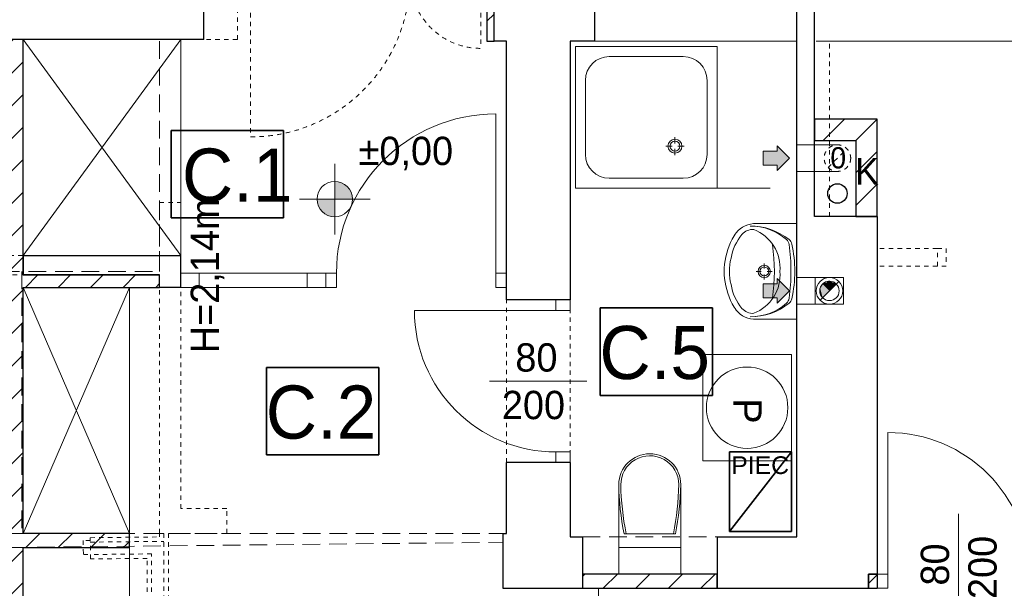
# Model space of a CAD drawing. Extents: x -220425 to -93252, y -20065 to 80294.
# Tile 99 of 103: x -108782 to -103219, y -875 to 2337. Entities that reach past the tile are written whole.
import ezdxf

# ---------------------------------------------------------------- set-up
doc = ezdxf.new("R2010")
doc.units = 0
doc.header["$MEASUREMENT"] = 0
doc.set_wipeout_variables(frame=1)
doc.linetypes.add('Hidden Line', pattern=[50, 25, -25])
doc.linetypes.add('Krawędzie ukryte', pattern=[150, 100, -50])
doc.layers.add('#kan_san-op', color=34, linetype='Continuous')
for name, color, linetype, lineweight, true_color in [('Arch drzwi_Nr_Pióra__4', 7, 'Continuous', 9, 0x029e21), ('Arch okna_Nr_Pióra__4', 7, 'Continuous', 9, 0x029e21), ('arch wypelnienia_Nr_Pióra__89', 7, 'Continuous', 20, 0x71cebe), ('Arch wyposarzenie_Nr_Pióra__9', 7, 'Continuous', 13, 0x3dad99), ('Arch wyposazenie_Nr_Pióra__9', 7, 'Continuous', 13, 0x3dad99)]:
    doc.layers.add(name, color=color, linetype=linetype, lineweight=lineweight, true_color=true_color)
for name, color, linetype, lineweight in [('Arch IS_Nr_Pióra__52', 34, 'Continuous', 25), ('Arch kominy_Nr_Pióra__1', 7, 'Continuous', 25), ('Arch kominy_Nr_Pióra__10', 134, 'Continuous', 18), ('Arch kominy_Nr_Pióra__21', 7, 'Continuous', 9), ('Arch opisy_Nr_Pióra__21', 7, 'Continuous', 9), ('arch wypelnienia_Nr_Pióra__21', 7, 'Continuous', 9), ('Arch wyposazenie_Nr_Pióra__26', 5, 'Continuous', 35), ('Arch ściany działowe_Nr_Pióra__41', 7, 'Continuous', 15), ('Arch ściany nośne_Nr_Pióra__21', 7, 'Continuous', 9), ('Arch ściany nośne_Nr_Pióra__27', 7, 'Continuous', 30), ('Drzwi ArchiCAD_Nr_Pióra__27', 7, 'Continuous', 30), ('Drzwi ArchiCAD_Nr_Pióra__41', 7, 'Continuous', 15), ('Drzwi ArchiCAD_Nr_Pióra__5', 7, 'Continuous', 13), ('INWENT OPISY_Nr_Pióra__52', 34, 'Continuous', 25), ('INWENT RZĘDNE_Nr_Pióra__21', 7, 'Continuous', 9), ('INWENT WYMIARY_Nr_Pióra__21', 7, 'Continuous', 9), ('INWENT. DRZWI_Nr_Pióra__101', 8, 'Continuous', 13), ('INWENT.ŚCIANY_Nr_Pióra__1', 7, 'Continuous', 25), ('INWENT.ŚCIANY_Nr_Pióra__101', 8, 'Continuous', 13), ('INWENT.ŚCIANY_Nr_Pióra__5', 7, 'Continuous', 13), ('Istniejące kominy_Nr_Pióra__5', 7, 'Continuous', 13), ('Istniejące schody_Nr_Pióra__5', 7, 'Continuous', 13), ('Istniejące stropy_Nr_Pióra__5', 7, 'Continuous', 13), ('Okna ArchiCADa_Nr_Pióra__7', 7, 'Continuous', 13), ('PODKŁAD', 252, 'Continuous', 35)]:
    doc.layers.add(name, color=color, linetype=linetype, lineweight=lineweight)
doc.styles.add('GENERATED_STYLE_2', font='txt')
doc.styles.add('GENERATED_STYLE_4', font='txt')
doc.styles.add('GENERATED_STYLE_6', font='txt')
doc.styles.add('GENERATED_STYLE_8', font='arial.ttf')
pattern_1 = [(45, (0, 0), (-91.92388, 91.92388), [])]

# ---------------------------------------------------------------- blocks, each defined once
blk = doc.blocks.new('parter')
at = {"layer": 'Arch ściany nośne_Nr_Pióra__21', "linetype": 'Continuous'}
h = blk.add_hatch(dxfattribs=at)
h.set_pattern_fill('Common_Brick', color=252, style=0, pattern_type=2)
h.set_pattern_definition(pattern_1)
h.paths.add_polyline_path([(-169962.4, 2214.9), (-169962.4, 2644.9), (-170002.4, 2644.9), (-170002.4, 2214.9)], flags=0)
h = blk.add_hatch(dxfattribs=at)
h.set_pattern_fill('Common_Brick', color=252, style=0, pattern_type=2)
h.set_pattern_definition(pattern_1)
h.paths.add_polyline_path([(-172802.4, 2224.9), (-172802.4, -3525.1), (-172622.4, -3525.1), (-172622.4, 2224.9)], flags=0)
h = blk.add_hatch(dxfattribs=at)
h.set_pattern_fill('Common_Brick', color=252, style=0, pattern_type=2)
h.set_pattern_definition(pattern_1)
h.paths.add_polyline_path([(-167797.4, 1774.9), (-168152.4, 1774.9), (-168152.4, 1654.9), (-167917.4, 1654.9)], flags=0)
h = blk.add_hatch(dxfattribs=at)
h.set_pattern_fill('Common_Brick', color=252, style=0, pattern_type=2)
h.set_pattern_definition(pattern_1)
h.paths.add_polyline_path([(-167797.4, 1224.9), (-167797.4, 1774.9), (-167917.4, 1654.9), (-167917.4, 1224.9)], flags=0)
h = blk.add_hatch(dxfattribs=at)
h.set_pattern_fill('Common_Brick', color=252, style=0, pattern_type=2)
h.set_pattern_definition(pattern_1)
h.paths.add_polyline_path([(-172622.4, 824.9), (-171852.4, 824.9), (-171852.4, 894.9), (-172622.4, 894.9)], flags=0)
h = blk.add_hatch(dxfattribs=at)
h.set_pattern_fill('Common_Brick', color=252, style=0, pattern_type=2)
h.set_pattern_definition(pattern_1)
h.paths.add_polyline_path([(-172622.4, -645.1), (-172022.4, -645.1), (-172022.4, -565.1), (-172622.4, -565.1)], flags=0)
h = blk.add_hatch(dxfattribs=at)
h.set_pattern_fill('Common_Brick', color=252, style=0, pattern_type=2)
h.set_pattern_definition(pattern_1)
h.paths.add_polyline_path([(-169462.4, -875.1), (-168702.4, -875.1), (-168702.4, -795.1), (-169462.4, -795.1)], flags=0)
h = blk.add_hatch(dxfattribs=at)
h.set_pattern_fill('Common_Brick', color=252, style=0, pattern_type=2)
h.set_pattern_definition(pattern_1)
h.paths.add_polyline_path([(-167847.4, -795.1), (-167847.4, -875.1), (-167797.4, -875.1), (-167797.4, -795.1)], flags=0)
at = {"layer": 'INWENT RZĘDNE_Nr_Pióra__21', "linetype": 'Continuous'}
for points in [[(-170862.2, 1323.3), (-170762.2, 1323.3), (-170769.8, 1361.6), (-170791.4, 1394), (-170823.9, 1415.7), (-170862.2, 1423.3)], [(-170862.2, 1323.3), (-170962.2, 1323.3), (-170954.5, 1285), (-170932.9, 1252.6), (-170900.4, 1230.9), (-170862.2, 1223.3)]]:
    blk.add_hatch(color=252, dxfattribs=at).paths.add_polyline_path(points, flags=0)
at = {"color": 252}
for p, q in [((-171786.3, 1216.9), (-171786.3, 1711)), ((-171786.3, 1711), (-171151, 1711)), ((-171151, 1711), (-171151, 1216.9)), ((-171151, 1216.9), (-171786.3, 1216.9)), ((-169363.1, 214.9), (-169363.1, 709)), ((-169363.1, 709), (-168727.8, 709)), ((-168727.8, 709), (-168727.8, 214.9)), ((-171248.2, -121.6), (-171248.2, 372.5)), ((-171248.2, 372.5), (-170612.9, 372.5)), ((-170612.9, 372.5), (-170612.9, -121.6)), ((-168727.8, 214.9), (-169363.1, 214.9)), ((-170612.9, -121.6), (-171248.2, -121.6))]:
    blk.add_line(p, q, dxfattribs=at)
at = {"layer": 'Arch IS_Nr_Pióra__52', "color": 252, "linetype": 'Continuous'}
blk.add_circle((-168022.4, 1354.9), 55, dxfattribs=at)
at = {"layer": 'Arch kominy_Nr_Pióra__1', "color": 252, "linetype": 'Continuous'}
for points in [[(-168362.4, 1484.9), (-168362.4, 1624.9), (-168292.4, 1554.9)], [(-168362.4, 1514.9), (-168442.4, 1594.9), (-168362.4, 1594.9)], [(-168442.4, 1514.9), (-168442.4, 1594.9), (-168362.4, 1514.9)], [(-168362.4, 764.9), (-168442.4, 844.9), (-168362.4, 844.9)], [(-168442.4, 764.9), (-168442.4, 844.9), (-168362.4, 764.9)], [(-168362.4, 734.9), (-168362.4, 874.9), (-168292.4, 804.9)]]:
    blk.add_solid(points, dxfattribs=at)
at = {"layer": 'Arch kominy_Nr_Pióra__21', "color": 252, "linetype": 'Continuous'}
for p, q in [((-168362.4, 1624.9), (-168292.4, 1554.9)), ((-168362.4, 1594.9), (-168362.4, 1624.9)), ((-168022.4, 1629.9), (-168252.4, 1629.9)), ((-168252.4, 1629.9), (-168252.4, 1479.9)), ((-168442.4, 1594.9), (-168362.4, 1594.9)), ((-168442.4, 1594.9), (-168442.4, 1514.9)), ((-168442.4, 1514.9), (-168362.4, 1514.9)), ((-168292.4, 1554.9), (-168362.4, 1484.9)), ((-168362.4, 1514.9), (-168362.4, 1484.9)), ((-168022.4, 1479.9), (-168252.4, 1479.9)), ((-168442.4, 844.9), (-168362.4, 844.9)), ((-168442.4, 844.9), (-168442.4, 764.9)), ((-168362.4, 874.9), (-168292.4, 804.9)), ((-168362.4, 844.9), (-168362.4, 874.9)), ((-168117.4, 879.9), (-168252.4, 879.9)), ((-168252.4, 879.9), (-168252.4, 729.9)), ((-168014.3, 857.9), (-168120.4, 751.8)), ((-168292.4, 804.9), (-168362.4, 734.9)), ((-168442.4, 764.9), (-168362.4, 764.9)), ((-168362.4, 764.9), (-168362.4, 734.9)), ((-168117.4, 729.9), (-168252.4, 729.9))]:
    blk.add_line(p, q, dxfattribs=at)
at = {"layer": 'Arch kominy_Nr_Pióra__21', "color": 252, "linetype": 'Hidden Line'}
blk.add_line((-168075.4, 1501.8), (-167969.3, 1607.9), dxfattribs=at)
blk.add_circle((-168022.4, 1554.9), 75, dxfattribs=at)
at = {"layer": 'Arch kominy_Nr_Pióra__21', "color": 252, "linetype": 'Continuous'}
for radius in [75, 55]:
    blk.add_circle((-168067.4, 804.9), radius, dxfattribs=at)
at = {"layer": 'Arch okna_Nr_Pióra__4', "color": 252, "linetype": 'Continuous'}
for p, q in [((-169392.4, 2214.9), (-168252.4, 2214.9)), ((-168122.4, 2214.9), (-166972.4, 2214.9)), ((-169437.4, 294.9), (-169987.4, 294.9)), ((-167337.4, -455.1), (-167337.4, -1005.1))]:
    blk.add_line(p, q, dxfattribs=at)
at = {"layer": 'Arch opisy_Nr_Pióra__21', "color": 252, "linetype": 'Continuous'}
for p, q in [((-171786.3, 1216.9), (-171786.3, 1711)), ((-171786.3, 1711), (-171151, 1711)), ((-171151, 1711), (-171151, 1216.9)), ((-171151, 1216.9), (-171786.3, 1216.9)), ((-169363.1, 214.9), (-169363.1, 709)), ((-169363.1, 709), (-168727.8, 709)), ((-168727.8, 709), (-168727.8, 214.9)), ((-171248.2, -121.6), (-171248.2, 372.5)), ((-171248.2, 372.5), (-170612.9, 372.5)), ((-170612.9, 372.5), (-170612.9, -121.6)), ((-168727.8, 214.9), (-169363.1, 214.9)), ((-170612.9, -121.6), (-171248.2, -121.6))]:
    blk.add_line(p, q, dxfattribs=at)
at = {"layer": 'arch wypelnienia_Nr_Pióra__21', "color": 252, "linetype": 'Continuous'}
blk.add_line((-168106.3, 766), (-168028.5, 843.7), dxfattribs=at)
for start, end in [(45, 180), (180, 225)]:
    blk.add_arc((-168067.4, 804.9), 55, start, end, dxfattribs=at)
at = {"layer": 'arch wypelnienia_Nr_Pióra__89', "color": 252, "linetype": 'Continuous'}
for points in [[(-168106.3, 766), (-168118.2, 815), (-168106.3, 843.7)], [(-168067.4, 804.9), (-168106.3, 843.7), (-168067.4, 859.9)], [(-168106.3, 766), (-168106.3, 843.7), (-168067.4, 804.9)], [(-168067.4, 804.9), (-168067.4, 859.9), (-168028.5, 843.7)], [(-168118.2, 783.8), (-168122.4, 804.9), (-168118.2, 815)], [(-168118.2, 783.8), (-168118.2, 815), (-168106.3, 766)]]:
    blk.add_solid(points, dxfattribs=at)
at = {"layer": 'Arch wyposarzenie_Nr_Pióra__9', "color": 252, "linetype": 'Continuous'}
for p, q in [((-169502.4, 2184.9), (-169502.4, 1384.9)), ((-169502.4, 2184.9), (-168702.4, 2184.9)), ((-168702.4, 2184.9), (-168702.4, 1384.9)), ((-169311.1, 2128.6), (-168893.6, 2128.6)), ((-169446.1, 1993.6), (-169446.1, 1576.1)), ((-168758.6, 1993.6), (-168758.6, 1576.1)), ((-168940.2, 1638.2), (-168940.2, 1673.8)), ((-168991.3, 1622.7), (-168955.7, 1622.7)), ((-168924.6, 1622.7), (-168889, 1622.7)), ((-168940.2, 1571.5), (-168940.2, 1607.1)), ((-169311.1, 1441.1), (-168893.6, 1441.1)), ((-169502.4, 1384.9), (-168402.4, 1384.9)), ((-169502.4, 1384.9), (-168702.4, 1384.9)), ((-168252.4, 1185), (-168480.9, 1185)), ((-168252.4, 645), (-168252.4, 1185)), ((-168435.7, 960.3), (-168435.7, 931.5)), ((-168252.4, 1000), (-168252.4, 829.9)), ((-168452.4, 914.9), (-168481.2, 914.9)), ((-168435.7, 898.2), (-168435.7, 869.4)), ((-168390.2, 914.9), (-168419, 914.9)), ((-168252.4, 645), (-168480.9, 645))]:
    blk.add_line(p, q, dxfattribs=at)
for centre, radius in [((-168940.2, 1622.7), 39.4), ((-168940.2, 1622.7), 28.1), ((-168435.7, 914.9), 35), ((-168435.7, 914.9), 25), ((-168532.4, 144.9), 230)]:
    blk.add_circle(centre, radius, dxfattribs=at)
for centre, radius, start, end in [((-169311.1, 1993.6), 135, 90, 180), ((-168893.6, 1993.6), 135, 0, 90), ((-169311.1, 1576.1), 135, 180, 270), ((-168893.6, 1576.1), 135, 270, 0), ((-168486.8, 1047.7), 137.4, 87.5448, 141.2546), ((-168510.4, 831.4), 339.6, 50.7422, 90.9847), ((-168512.2, 865.9), 305.1, 48.602, 90.7542), ((-168335, 938.4), 293, 140.7149, 170.0022), ((-168427.8, 1000.7), 212.8, 141.3152, 152.8429), ((-168500.5, 1071), 80.9, 86.0694, 139.1984), ((-168583.4, 927.9), 240.7, 32.8442, 68.4481), ((-168218.7, 901.3), 444.2, 153.7403, 175.7948), ((-169363.1, 914.9), 984.9, 351.1734, 8.8204), ((-168587.3, 934.3), 240.6, 355.394, 31.0561), ((-168340.2, 1061), 45, 7.9079, 48.602), ((-169438.5, 908.5), 1153.8, 0.3225, 7.9079), ((-168323.9, 1059.5), 45, 12.7715, 50.7422), ((-168939.3, 920.1), 675.9, 359.5672, 12.7715), ((-168315.7, 915), 316.7, 166.4334, 193.5666), ((-168392.4, 915), 270, 175.9876, 184.0124), ((-168218.7, 928.6), 444.2, 184.2052, 206.2597), ((-168587.3, 895.6), 240.6, 328.9439, 4.606), ((-169438.5, 920.1), 1153.8, 352.1696, 359.755), ((-168939.3, 909.2), 675.9, 347.306, 0.5103), ((-168335, 891.5), 293, 189.9978, 219.2851), ((-168427.8, 829.2), 212.8, 207.1571, 218.6848), ((-168510.5, 998.4), 339.6, 269.0928, 309.3352), ((-168512.3, 963.9), 305.1, 269.3233, 311.4755), ((-168583.4, 902.1), 240.7, 291.5519, 327.1558), ((-168340, 769.1), 45, 311.4755, 352.1696), ((-168323.7, 770.6), 45, 309.3352, 347.306), ((-168486.8, 782.2), 137.4, 218.7454, 272.4552), ((-168500.5, 758.9), 80.9, 220.8016, 273.9306)]:
    blk.add_arc(centre, radius, start, end, dxfattribs=at)
at = {"layer": 'Arch wyposazenie_Nr_Pióra__26', "color": 252, "linetype": 'Continuous'}
for p, q in [((-168282.4, -105.1), (-168632.4, -555.1)), ((-168632.4, -105.1), (-168282.4, -105.1)), ((-168632.4, -555.1), (-168632.4, -105.1)), ((-168282.4, -105.1), (-168282.4, -555.1)), ((-168282.4, -555.1), (-168632.4, -555.1))]:
    blk.add_line(p, q, dxfattribs=at)
at = {"layer": 'Arch wyposazenie_Nr_Pióra__9', "color": 252, "linetype": 'Continuous'}
for p, q in [((-171732.4, 2224.9), (-172622.4, 1004.9)), ((-171732.4, 1004.9), (-172622.4, 2224.9)), ((-171732.4, 1004.9), (-171732.4, 2224.9)), ((-172022.4, -565.1), (-172622.4, 824.9)), ((-172022.4, 824.9), (-172622.4, -565.1)), ((-172022.4, -565.1), (-172022.4, 824.9)), ((-168782.4, 444.9), (-168782.4, -155.1)), ((-168282.4, 444.9), (-168782.4, 444.9)), ((-168282.4, -155.1), (-168282.4, 444.9)), ((-168782.4, -155.1), (-168282.4, -155.1)), ((-169257.4, -289), (-169257.4, -645.1)), ((-168907.4, -289), (-168907.4, -645.1)), ((-168937.6, -567.4), (-169227.2, -567.4)), ((-172022.4, -645.1), (-172022.4, -2925.1)), ((-169257.4, -645.1), (-169257.4, -795.1)), ((-169257.4, -645.1), (-168907.4, -645.1)), ((-168907.4, -645.1), (-168907.4, -795.1))]:
    blk.add_line(p, q, dxfattribs=at)
for centre, major_axis, start_param, end_param in [((-169082.4, -289), (-175, 0), 3.141593, 6.283185), ((-169082.4, -289), (-163.6, 0), 3.141593, 6.298351), ((-167756.2, -269), (-1501.3, 0), 0.013398, 0.201367), ((-167756.2, -269), (-1489.9, 0), 0.013398, 0.202926), ((-170408.6, -269), (-1489.9, 0), 2.938667, 3.128195), ((-170408.6, -269), (-1501.3, 0), 2.940225, 3.128195)]:
    blk.add_ellipse(centre, major_axis=major_axis, ratio=0.99359, start_param=start_param, end_param=end_param, dxfattribs=at)
at = {"layer": 'Arch ściany działowe_Nr_Pióra__41', "color": 252, "linetype": 'Continuous'}
for p, q in [((-171732.4, 904.9), (-171732.4, 824.9)), ((-169892.4, 824.9), (-169892.4, 904.9)), ((-169532.4, 754.9), (-169612.4, 754.9)), ((-169532.4, -165.1), (-169612.4, -165.1))]:
    blk.add_line(p, q, dxfattribs=at)
at = {"layer": 'Arch ściany nośne_Nr_Pióra__27', "color": 252, "linetype": 'Continuous'}
for p, q in [((-170002.4, 2644.9), (-170002.4, 2214.9)), ((-169962.4, 2214.9), (-169962.4, 2644.9)), ((-172622.4, 2224.9), (-172802.4, 2224.9)), ((-172622.4, 894.9), (-172622.4, 2224.9)), ((-170002.4, 2214.9), (-169962.4, 2214.9)), ((-168152.4, 1774.9), (-168152.4, 1654.9)), ((-167797.4, 1774.9), (-168152.4, 1774.9)), ((-167797.4, 1224.9), (-167797.4, 1774.9)), ((-168152.4, 1654.9), (-167917.4, 1654.9)), ((-167917.4, 1654.9), (-167917.4, 1224.9)), ((-167917.4, 1224.9), (-167797.4, 1224.9)), ((-171852.4, 894.9), (-172622.4, 894.9)), ((-171852.4, 824.9), (-171852.4, 894.9)), ((-172622.4, 824.9), (-171852.4, 824.9)), ((-172622.4, -565.1), (-172622.4, 824.9)), ((-172022.4, -565.1), (-172622.4, -565.1)), ((-172022.4, -645.1), (-172022.4, -565.1)), ((-172622.4, -3525.1), (-172622.4, -645.1)), ((-172622.4, -645.1), (-172022.4, -645.1)), ((-169462.4, -795.1), (-169462.4, -875.1)), ((-168702.4, -795.1), (-169462.4, -795.1)), ((-168702.4, -875.1), (-168702.4, -795.1)), ((-167847.4, -795.1), (-167847.4, -875.1)), ((-167797.4, -795.1), (-167847.4, -795.1)), ((-167797.4, -795.1), (-167797.4, -875.1)), ((-169462.4, -875.1), (-168702.4, -875.1)), ((-167847.4, -875.1), (-167797.4, -875.1))]:
    blk.add_line(p, q, dxfattribs=at)
at = {"layer": 'Drzwi ArchiCAD_Nr_Pióra__27', "color": 252, "linetype": 'Continuous'}
blk.add_line((-167797.4, -795.1), (-167797.4, -875.1), dxfattribs=at)
at = {"layer": 'Drzwi ArchiCAD_Nr_Pióra__41', "color": 252, "linetype": 'Continuous'}
for p, q in [((-170912.4, 824.9), (-170912.4, 904.9)), ((-169892.4, 824.9), (-169892.4, 904.9)), ((-169532.4, 754.9), (-169612.4, 754.9)), ((-169532.4, -165.1), (-169612.4, -165.1))]:
    blk.add_line(p, q, dxfattribs=at)
at = {"layer": 'Drzwi ArchiCAD_Nr_Pióra__5', "color": 252, "linetype": 'Continuous'}
for p, q in [((-169952.4, 904.9), (-169952.4, 1804.9)), ((-170912.4, 904.9), (-170912.4, 824.9)), ((-170852.4, 904.9), (-170912.4, 904.9)), ((-170852.4, 824.9), (-170852.4, 904.9)), ((-169952.4, 904.9), (-169952.4, 824.9)), ((-169892.4, 904.9), (-169952.4, 904.9)), ((-169892.4, 824.9), (-169892.4, 904.9)), ((-170912.4, 824.9), (-170852.4, 824.9)), ((-169952.4, 824.9), (-169892.4, 824.9)), ((-169532.4, 754.9), (-169612.4, 754.9)), ((-169612.4, 754.9), (-169612.4, 694.9)), ((-169532.4, 694.9), (-169532.4, 754.9)), ((-169612.4, 694.9), (-170412.4, 694.9)), ((-169612.4, 694.9), (-169532.4, 694.9)), ((-167737.4, -795.1), (-167737.4, 4.9)), ((-169612.4, -105.1), (-169612.4, -165.1)), ((-169532.4, -105.1), (-169612.4, -105.1)), ((-169532.4, -165.1), (-169532.4, -105.1)), ((-169612.4, -165.1), (-169532.4, -165.1)), ((-167797.4, -875.1), (-167797.4, -795.1)), ((-167797.4, -795.1), (-167737.4, -795.1)), ((-167737.4, -795.1), (-167737.4, -875.1)), ((-167737.4, -875.1), (-167797.4, -875.1))]:
    blk.add_line(p, q, dxfattribs=at)
for centre, radius, start, end in [((-169952.4, 904.9), 900, 90, 180), ((-169612.4, 694.9), 800, 180, 270), ((-167737.4, -795.1), 800, 0, 90)]:
    blk.add_arc(centre, radius, start, end, dxfattribs=at)
at = {"layer": 'INWENT RZĘDNE_Nr_Pióra__21', "color": 252, "linetype": 'Continuous'}
for p, q in [((-170862.2, 1123.3), (-170862.2, 1523.3)), ((-171062.2, 1323.3), (-170662.2, 1323.3))]:
    blk.add_line(p, q, dxfattribs=at)
blk.add_circle((-170862.2, 1323.3), 100, dxfattribs=at)
at = {"layer": 'INWENT. DRZWI_Nr_Pióra__101', "color": 252, "linetype": 'Hidden Line'}
for p, q in [((-171337.4, 2574.9), (-171337.4, 1674.9)), ((-170037.4, 2574.9), (-170037.4, 2174.9)), ((-167457.4, 1044.9), (-167407.4, 1044.9)), ((-167407.4, 1044.9), (-167407.4, 944.9)), ((-167407.4, 944.9), (-167457.4, 944.9)), ((-172243.4, -604.3), (-172283.4, -604.7)), ((-172283.4, -604.7), (-172282.6, -684.7)), ((-172282.6, -684.7), (-172242.6, -684.3))]:
    blk.add_line(p, q, dxfattribs=at)
for centre, radius, start, end in [((-171337.4, 2574.9), 900, 270, 0), ((-170037.4, 2574.9), 400, 180, 270)]:
    blk.add_arc(centre, radius, start, end, dxfattribs=at)
at = {"layer": 'INWENT.ŚCIANY_Nr_Pióra__1', "color": 252, "linetype": 'Continuous'}
for p, q in [((-171602.4, 2224.9), (-171602.4, 2644.9)), ((-169962.4, 2214.9), (-169962.4, 2644.9)), ((-169392.4, 2214.9), (-169392.4, 2644.9)), ((-168252.4, 2214.9), (-168252.4, 2504.9)), ((-168152.4, 1224.9), (-168152.4, 2504.9)), ((-171602.4, 2224.9), (-175862.4, 2224.9)), ((-169892.4, 2214.9), (-169962.4, 2214.9)), ((-169892.4, 754.9), (-169892.4, 2214.9)), ((-169532.4, 2214.9), (-169532.4, 754.9)), ((-169392.4, 2214.9), (-169532.4, 2214.9)), ((-168252.4, -585.1), (-168252.4, 2214.9)), ((-167797.4, 1224.9), (-168152.4, 1224.9)), ((-167797.4, 1224.9), (-167797.4, -795.1)), ((-172622.4, 1004.9), (-172622.4, 894.9)), ((-172622.4, 1004.9), (-171732.4, 1004.9)), ((-171732.4, 824.9), (-171732.4, 1004.9)), ((-172622.4, 894.9), (-171852.4, 894.9)), ((-171852.4, 824.9), (-171852.4, 894.9)), ((-171732.4, 824.9), (-171852.4, 824.9)), ((-169532.4, 754.9), (-169892.4, 754.9)), ((-169532.4, -165.1), (-169892.4, -165.1)), ((-169892.4, -425.1), (-169892.4, -165.1)), ((-169532.4, -165.1), (-169532.4, -585.1)), ((-169892.4, -565.1), (-169892.4, -425.1)), ((-169912.4, -565.1), (-169892.4, -565.1)), ((-169912.4, -565.1), (-169912.4, -875.1)), ((-169532.4, -585.1), (-169462.4, -585.1)), ((-169462.4, -585.1), (-169462.4, -875.1)), ((-168702.4, -585.1), (-168252.4, -585.1)), ((-168702.4, -585.1), (-168702.4, -875.1)), ((-167847.4, -795.1), (-167797.4, -795.1)), ((-167847.4, -875.1), (-167847.4, -795.1)), ((-169912.4, -875.1), (-169462.4, -875.1)), ((-168702.4, -875.1), (-167847.4, -875.1))]:
    blk.add_line(p, q, dxfattribs=at)
at = {"layer": 'INWENT.ŚCIANY_Nr_Pióra__101', "color": 252, "linetype": 'Hidden Line'}
for p, q in [((-171412.4, 2224.9), (-171412.4, 2644.9)), ((-171412.4, 2224.9), (-171602.4, 2224.9)), ((-168067.4, 2214.9), (-168152.4, 2214.9)), ((-168067.4, 1224.9), (-168067.4, 2214.9)), ((-171852.4, 1304.9), (-171732.4, 1304.9)), ((-171852.4, 1004.9), (-171852.4, 1304.9)), ((-171732.4, 1004.9), (-171732.4, 1304.9)), ((-174501.2, 1004.9), (-172622.4, 1004.9)), ((-167457.4, 1044.9), (-167797.4, 1044.9)), ((-167457.4, 944.9), (-167457.4, 1044.9)), ((-173082.4, 894.9), (-172622.4, 894.9)), ((-167457.4, 944.9), (-167797.4, 944.9)), ((-171852.4, -565.1), (-171852.4, 824.9)), ((-171732.4, -425.1), (-171732.4, 824.9)), ((-169892.4, -165.1), (-169892.4, 754.9)), ((-169532.4, 754.9), (-169532.4, -165.1)), ((-171472.4, -425.1), (-171732.4, -425.1)), ((-171472.4, -565.1), (-171472.4, -425.1)), ((-172243.6, -589.3), (-171852.4, -585.1)), ((-172242.3, -709.3), (-172243.6, -589.3)), ((-172243.3, -614.3), (-171827.4, -609.9)), ((-171852.4, -585.1), (-171852.4, -565.1)), ((-171852.4, -565.1), (-171472.4, -565.1)), ((-171827.4, -565.1), (-171827.4, -1395.1)), ((-171802.4, -565.1), (-171802.4, -1395.1)), ((-171897.4, -680.6), (-172242.6, -684.3)), ((-171922.4, -705.9), (-172242.3, -709.3)), ((-171922.4, -1395.1), (-171922.4, -705.9)), ((-171897.4, -1395.1), (-171897.4, -680.6))]:
    blk.add_line(p, q, dxfattribs=at)
at = {"layer": 'INWENT.ŚCIANY_Nr_Pióra__5', "color": 252, "linetype": 'Krawędzie ukryte'}
blk.add_line((-169462.4, -585.1), (-168702.4, -585.1), dxfattribs=at)
at = {"layer": 'Istniejące kominy_Nr_Pióra__5', "color": 252, "linetype": 'Continuous'}
for p, q in [((-168147.4, 879.9), (-168252.4, 879.9)), ((-168147.4, 729.9), (-168147.4, 879.9)), ((-168147.4, 879.9), (-167987.4, 879.9)), ((-167987.4, 879.9), (-167987.4, 729.9)), ((-168147.4, 729.9), (-168252.4, 729.9)), ((-167987.4, 729.9), (-168147.4, 729.9))]:
    blk.add_line(p, q, dxfattribs=at)
at = {"layer": 'Istniejące schody_Nr_Pióra__5', "color": 252, "linetype": 'Krawędzie ukryte'}
for p, q in [((-171852.4, 914.9), (-171852.4, 2224.9)), ((-174542.4, 914.9), (-171852.4, 914.9)), ((-172630.5, 914.9), (-172630.5, -565.1)), ((-169892.4, -565.1), (-175352.4, -565.1))]:
    blk.add_line(p, q, dxfattribs=at)
at = {"layer": 'Istniejące stropy_Nr_Pióra__5', "color": 252, "linetype": 'Krawędzie ukryte'}
for p, q in [((-175543.8, -675.2), (-169914.1, -615.2)), ((-169371.3, -875.1), (-169911.3, -875.1)), ((-169371.3, -875.1), (-169371.3, -3525.1))]:
    blk.add_line(p, q, dxfattribs=at)
at = {"layer": 'Okna ArchiCADa_Nr_Pióra__7', "color": 252, "linetype": 'Continuous'}
for p, q in [((-171732.4, 904.9), (-171732.4, 824.9)), ((-171732.4, 904.9), (-171627.4, 904.9)), ((-170912.4, 904.9), (-171732.4, 904.9)), ((-171627.4, 904.9), (-171017.4, 904.9)), ((-171627.4, 904.9), (-171627.4, 824.9)), ((-171017.4, 904.9), (-170912.4, 904.9)), ((-171017.4, 824.9), (-171017.4, 904.9)), ((-170912.4, 904.9), (-170912.4, 824.9)), ((-171627.4, 824.9), (-171732.4, 824.9)), ((-170912.4, 824.9), (-171732.4, 824.9)), ((-171017.4, 824.9), (-171627.4, 824.9)), ((-170912.4, 824.9), (-171017.4, 824.9))]:
    blk.add_line(p, q, dxfattribs=at)
at = {"layer": 'Arch drzwi_Nr_Pióra__4', "color": 252, "linetype": 'Continuous', "style": 'GENERATED_STYLE_6'}
for s, p in [('80', (-169841.9, 349)), ('200', (-169918.1, 80.3))]:
    blk.add_text(s, height=160, dxfattribs=at).set_placement(p)
for s, p in [('200', (-167122.9, -935.9)), ('80', (-167391.6, -859.7))]:
    blk.add_text(s, height=160, rotation=90, dxfattribs=at).set_placement(p)
at = {"layer": 'Arch kominy_Nr_Pióra__10', "color": 252, "linetype": 'Continuous', "style": 'GENERATED_STYLE_6'}
blk.add_text('0', height=120, dxfattribs=at).set_placement((-168062.4, 1496.7))
at = {"layer": 'Arch opisy_Nr_Pióra__21', "color": 252, "linetype": 'Continuous'}
for s, height, style, p in [('C.1', 300, 'GENERATED_STYLE_4', (-171725.8, 1308.9)), ('C.5', 300, 'GENERATED_STYLE_4', (-169366.9, 306.9)), ('C.2', 300, 'GENERATED_STYLE_4', (-171251.9, -29.6)), ('PIEC', 100, 'GENERATED_STYLE_8', (-168621.8, -229.6))]:
    blk.add_text(s, height=height, dxfattribs=dict(at, style=style)).set_placement(p)
at = {"layer": 'Arch wyposazenie_Nr_Pióra__9', "color": 252, "linetype": 'Continuous', "style": 'GENERATED_STYLE_6'}
blk.add_text('P', height=160, rotation=270, dxfattribs=at).set_placement((-168610.6, 198.2))
at = {"layer": 'INWENT OPISY_Nr_Pióra__52', "color": 252, "linetype": 'Continuous', "style": 'GENERATED_STYLE_6'}
blk.add_text('K', height=150, dxfattribs=at).set_placement((-167922.4, 1405))
at = {"layer": 'INWENT RZĘDNE_Nr_Pióra__21', "color": 252, "insert": (-170727.5, 1486), "char_height": 160, "attachment_point": 7, "style": 'GENERATED_STYLE_2'}
blk.add_mtext('{±0,00}', dxfattribs=at)
at = {"layer": 'INWENT WYMIARY_Nr_Pióra__21', "color": 252, "linetype": 'Continuous', "style": 'GENERATED_STYLE_2'}
blk.add_text('H=2,14m', height=160, rotation=90, dxfattribs=at).set_placement((-171516, 452.7))

msp = doc.modelspace()

# ---------------------------------------------------------------- block references
at = {"layer": 'PODKŁAD'}
msp.add_blockref('parter', (63860.6, 0), dxfattribs=at)
msp.add_blockref('parter', (63860.6, 0), dxfattribs=at)

# ---------------------------------------------------------------- next in the draw order: wipeouts: each hides what was drawn before it
at = {"ltscale": 10}
msp.add_wipeout([(-114251.7, 8964.9), (-93251.7, 8964.9), (-93551.7, 8659.9), (-113001.7, 8659.9), (-113001.7, -5580.1), (-93551.7, -5580.1), (-93251.7, -5885.1), (-114251.7, -5885.1)], dxfattribs=at).dxf.layer = '#kan_san-op'

doc.saveas('drawing.dxf')
